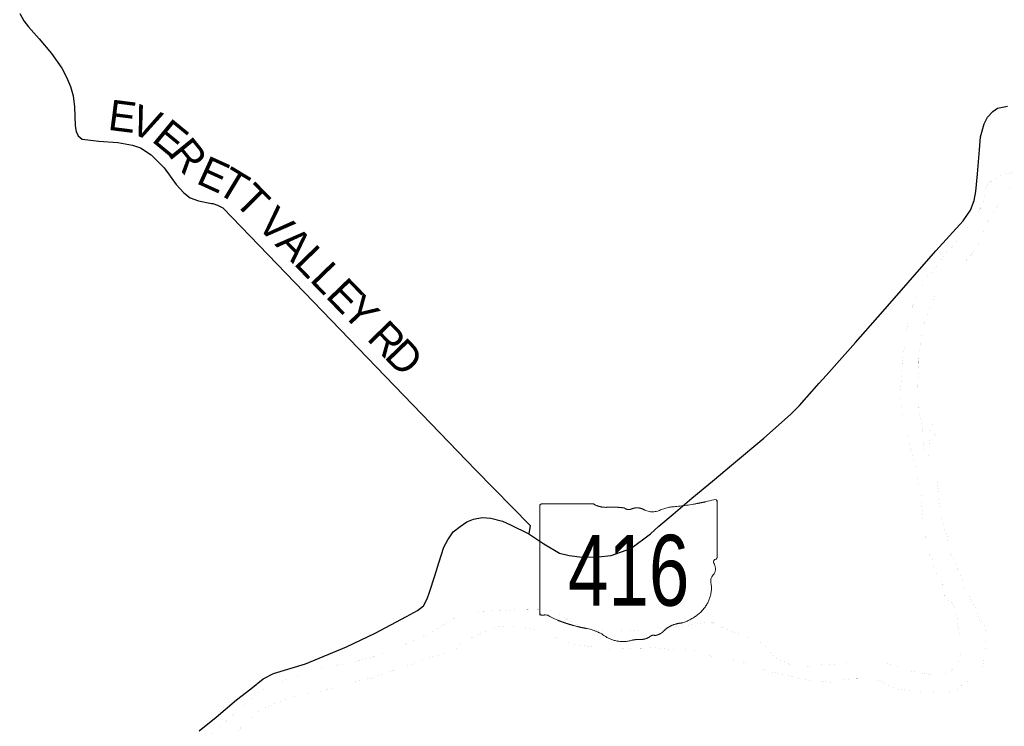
# Model space of a CAD drawing. Header units: feet. Extents: x 2045852 to 2423567, y 671180 to 1091522.
# Tile 20 of 101: x 2259529 to 2269205, y 865502 to 872447. Entities that reach past the tile are written whole.
import ezdxf
from ezdxf.enums import TextEntityAlignment as Align

# ---------------------------------------------------------------- set-up
doc = ezdxf.new("R2010")
doc.units = ezdxf.units.FT
doc.header["$MEASUREMENT"] = 0
doc.linetypes.add('stream', pattern=[1.4000000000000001, 0.7, -0.1, 0.1, -0.1, 0.1, -0.1, 0.1, -0.1])
for name, color, linetype in [('GM_X_County_Road', 3, 'Continuous'), ('GM_X_County_Road_Text', 3, 'Continuous'), ('GM_X_Major_River', 5, 'stream'), ('GM_X_State_Location', 7, 'Continuous'), ('GM_X_State_Route', 1, 'Continuous'), ('GM_X_State_Shield', 7, 'Continuous')]:
    doc.layers.add(name, color=color, linetype=linetype)
doc.styles.add('Style-font30', font='font30.shx')

# ---------------------------------------------------------------- blocks, each defined once
blk = doc.blocks.new('M1-H5_3')
at = {"layer": 'GM_X_State_Shield', "color": 7, "linetype": 'Continuous', "lineweight": 13}
blk.add_rational_spline([(889.4390935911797, 89.69038223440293), (889.4390935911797, 366.0598357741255), (889.4390935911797, 642.4292893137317), (889.3769862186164, 642.4785492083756), (889.314878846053, 642.5278091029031), (892.9458671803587, 662.8415611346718), (867.5289522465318, 660.0786262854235), (667.6522215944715, 605.3120232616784), (457.4751358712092, 588.1009573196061), (381.142079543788, 580.2281350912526), (315.0109858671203, 548.7294678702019), (239.6243802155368, 520.826647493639), (172.5468281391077, 560.0205441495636), (112.122217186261, 594.5433373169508), (47.26883031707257, 565.6169892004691), (7.101173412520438, 549.1714487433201), (-21.77728656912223, 576.9080659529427), (-109.8635618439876, 588.7173628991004), (-198.8398816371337, 582.50451212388), (-269.0186622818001, 581.4148347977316), (-324.0425160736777, 616.2795369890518), (-324.0222070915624, 616.2618003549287), (-324.0018981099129, 616.2440637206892), (-578.8160266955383, 616.2440637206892), (-833.6301552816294, 616.2440637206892), (-833.6533650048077, 616.2618135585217), (-833.6765747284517, 616.279563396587), (-853.6340349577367, 613.9987106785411), (-850.7829690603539, 598.0327424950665), (-850.7710303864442, 598.0481952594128), (-850.7590917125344, 598.0636480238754), (-850.7590917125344, 69.74619486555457), (-850.7590917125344, -458.5712582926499), (-850.7710298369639, -458.5896161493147), (-850.782967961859, -458.6079740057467), (-853.4524422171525, -473.7237433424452), (-834.7661196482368, -476.8177448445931), (-816.7378797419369, -477.4880566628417), (-798.998377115, -474.831182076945), (-764.406180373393, -473.2492137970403), (-747.2137879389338, -497.3151510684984), (-576.2301376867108, -574.9801368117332), (-384.4955590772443, -609.8331817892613), (-281.2476953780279, -630.6785924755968), (-203.1364150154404, -688.5761702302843), (-95.20187848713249, -759.2499493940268), (38.6757567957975, -727.9476660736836), (84.56602837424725, -713.7005991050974), (133.6518592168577, -716.6565868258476), (194.602922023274, -717.6975499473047), (237.2964109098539, -682.8815425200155), (256.5815701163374, -668.6705696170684), (280.4879233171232, -677.2850962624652), (333.9834502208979, -667.5044793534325), (366.7955689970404, -632.3171569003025), (435.4740791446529, -560.5153509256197), (548.1546995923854, -553.5741685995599), (885.8787403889, -442.7166353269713), (828.8618389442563, -154.2627927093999), (821.4743171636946, -105.6356546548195), (863.3848949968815, -69.92335421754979), (887.9763485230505, -15.77487364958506), (859.0883577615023, 36.99823405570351), (840.2569913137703, 62.74090832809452), (875.7270403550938, 71.93018069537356), (891.579521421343, 76.44698114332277), (889.3148808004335, 89.78684346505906), (889.2921904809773, 89.80645022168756), (889.2695001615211, 89.82605697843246), (889.3542968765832, 89.75821960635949), (889.4390935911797, 89.69038223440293)], [1, 1, 1, 1, 1, 0.6026794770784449, 1, 0.9935104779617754, 1, 0.9791826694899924, 1, 0.8617532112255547, 1, 0.8449144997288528, 1, 0.7809195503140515, 1, 0.9920032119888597, 1, 0.9411984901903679, 1, 1, 1, 1, 1, 1, 1, 0.7071067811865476, 1, 1, 1, 1, 1, 1, 1, 0.729277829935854, 1, 0.9933075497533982, 1, 0.8502449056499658, 1, 0.9892907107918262, 1, 0.9689039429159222, 1, 0.8846157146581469, 1, 0.9753137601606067, 1, 0.917850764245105, 1, 0.8343830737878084, 1, 0.9384812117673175, 1, 0.9129281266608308, 1, 0.7843599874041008, 1, 0.9058532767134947, 1, 0.9284320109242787, 1, 0.6266515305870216, 1, 0.7764297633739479, 1, 1, 1, 1, 1], degree=2, knots=[0, 0, 0, 0.02857142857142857, 0.02857142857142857, 0.05714285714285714, 0.05714285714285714, 0.08571428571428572, 0.08571428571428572, 0.1142857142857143, 0.1142857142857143, 0.1428571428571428, 0.1428571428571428, 0.1714285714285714, 0.1714285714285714, 0.2, 0.2, 0.2285714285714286, 0.2285714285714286, 0.2571428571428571, 0.2571428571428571, 0.2857142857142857, 0.2857142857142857, 0.3142857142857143, 0.3142857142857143, 0.3428571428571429, 0.3428571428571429, 0.3714285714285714, 0.3714285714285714, 0.4000000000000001, 0.4000000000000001, 0.4285714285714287, 0.4285714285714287, 0.4571428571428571, 0.4571428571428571, 0.4857142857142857, 0.4857142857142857, 0.5142857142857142, 0.5142857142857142, 0.5428571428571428, 0.5428571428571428, 0.5714285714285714, 0.5714285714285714, 0.6, 0.6, 0.6285714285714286, 0.6285714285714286, 0.6571428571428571, 0.6571428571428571, 0.6857142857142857, 0.6857142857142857, 0.7142857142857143, 0.7142857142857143, 0.7428571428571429, 0.7428571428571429, 0.7714285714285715, 0.7714285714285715, 0.8, 0.8, 0.8285714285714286, 0.8285714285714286, 0.8571428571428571, 0.8571428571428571, 0.8857142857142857, 0.8857142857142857, 0.9142857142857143, 0.9142857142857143, 0.9428571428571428, 0.9428571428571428, 0.9714285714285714, 0.9714285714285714, 1, 1, 1], dxfattribs=at)
at = {"layer": 'GM_X_State_Shield', "color": 7, "linetype": 'Continuous', "lineweight": 13, "style": 'Style-font30', "width": 0.7679984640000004}
blk.add_attdef('M1-H5_3_14436', text='', height=696.0951421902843, dxfattribs=at).set_placement((21.08239959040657, -384.0604357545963), align=Align.CENTER)

msp = doc.modelspace()

# ---------------------------------------------------------------- linework, layer by layer
at = {"layer": 'GM_X_County_Road', "flags": 128}
msp.add_lwpolyline([(2259528.550933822, 872508.4449796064), (2259569.180852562, 872434.6751271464), (2259613.690763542, 872376.9652425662), (2259718.720553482, 872259.6754771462), (2259842.000306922, 872114.4957675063), (2259941.240108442, 871971.1160542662), (2259988.010014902, 871881.3762337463), (2260028.779933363, 871791.5964133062), (2260053.549883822, 871699.6765971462), (2260068.449854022, 871591.6668131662), (2260073.989842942, 871405.4771855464), (2260082.469825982, 871347.4773015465), (2260102.829785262, 871305.5773853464), (2260141.129708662, 871271.8474528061), (2260305.389380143, 871253.1474902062), (2260491.599007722, 871240.6375152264), (2260635.888719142, 871215.7775649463), (2260714.188562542, 871186.3676237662), (2260820.798349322, 871119.1377582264), (2260947.938095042, 870989.9880165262), (2261067.347856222, 870828.7383390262), (2261142.077706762, 870745.2385060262), (2261204.527581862, 870695.6686051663), (2261284.797421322, 870668.2786599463), (2261413.337164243, 870641.8887127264), (2261425.097140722, 870641.3687137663), (2261473.257044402, 870625.7287450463), (2261523.516943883, 870598.0888003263), (2264010.021785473, 868020.0739378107), (2264546.970896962, 867475.5850453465), (2264531.030928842, 867394.1952081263)], dxfattribs=at)
at = {"layer": 'GM_X_Major_River', "ltscale": 0.333, "const_width": 0.18, "flags": 128}
for points in [[(2271313.389999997, 869455.73), (2271243.349999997, 869477.21), (2271179.249999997, 869504.74), (2271111.069999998, 869544.23), (2271048.919999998, 869579.77), (2270982.629999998, 869633.2899999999), (2270922.369999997, 869682.84), (2270865.979999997, 869748.4199999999), (2270803.659999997, 869805.96), (2270749.279999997, 869869.57), (2270692.899999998, 869933.14), (2270644.469999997, 870002.7899999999), (2270596.069999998, 870068.4299999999), (2270565.649999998, 870132.21), (2270531.189999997, 870201.96), (2270494.749999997, 870269.69), (2270466.369999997, 870329.47), (2270413.479999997, 870461.09), (2270373.019999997, 870532.7899999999), (2270342.579999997, 870598.57), (2270310.199999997, 870658.33), (2270255.799999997, 870723.9299999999), (2270193.489999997, 870781.48), (2270119.189999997, 870838.9199999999), (2270050.909999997, 870892.4299999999), (2269986.749999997, 870927.95), (2269916.629999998, 870961.44), (2269850.549999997, 870986.96), (2269778.679999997, 870986.4299999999), (2269712.849999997, 870977.95), (2269646.959999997, 870977.47), (2269577.099999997, 870974.96), (2269517.189999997, 870976.52), (2269445.349999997, 870972), (2269377.499999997, 870965.5), (2269309.699999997, 870955), (2269243.949999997, 870936.53), (2269174.179999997, 870920.02), (2269108.599999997, 870879.5399999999), (2269041.039999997, 870835.0499999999), (2269013.589999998, 870766.85), (2269009.969999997, 870716.82), (2268998.479999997, 870650.74), (2268965.039999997, 870582.49), (2268923.609999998, 870514.19), (2268876.149999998, 870451.84), (2268824.699999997, 870389.47), (2268773.289999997, 870321.1), (2268723.939999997, 870244.74), (2268656.529999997, 870180.25), (2268607.089999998, 870115.89), (2268569.599999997, 870055.62), (2268516.159999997, 869991.23), (2268462.689999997, 869932.84), (2268417.239999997, 869868.51), (2268377.759999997, 869806.23), (2268344.259999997, 869745.99), (2268320.779999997, 869681.82), (2268297.339999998, 869611.64), (2268279.889999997, 869541.52), (2268264.289999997, 869491.4099999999), (2268248.819999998, 869421.2899999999), (2268241.369999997, 869349.24), (2268218.409999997, 869213.07), (2268208.959999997, 869141), (2268201.479999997, 869072.95), (2268198.019999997, 869000.9199999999), (2268194.539999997, 868930.9), (2268190.939999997, 868878.88), (2268181.419999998, 868814.8099999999), (2268175.969999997, 868742.76), (2268186.429999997, 868676.84), (2268198.909999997, 868608.9299999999), (2268213.339999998, 868547.0399999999), (2268233.809999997, 868479.1799999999), (2268244.259999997, 868415.26), (2268258.749999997, 868345.35), (2268269.169999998, 868287.4299999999), (2268287.639999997, 868219.57), (2268300.009999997, 868165.65), (2268316.499999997, 868095.78), (2268336.979999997, 868025.9199999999), (2268347.429999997, 867964), (2268357.909999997, 867896.07), (2268376.359999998, 867830.21), (2268388.779999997, 867770.2999999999), (2268391.309999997, 867698.32), (2268397.809999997, 867628.36), (2268404.399999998, 867548.4099999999), (2268410.889999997, 867480.46), (2268421.259999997, 867428.53), (2268427.749999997, 867360.59), (2268424.239999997, 867294.5599999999), (2268444.699999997, 867226.71), (2268489.109999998, 867161.03), (2268505.469999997, 867109.15), (2268511.899999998, 867049.2), (2268554.309999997, 866983.5), (2268594.769999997, 866913.7999999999), (2268593.289999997, 866843.7899999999), (2268600.409999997, 866819.59)], [(2268815.359999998, 866870.38), (2268802.659999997, 866879.2999999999), (2268792.159999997, 866949.23), (2268757.749999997, 867012.97), (2268735.309999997, 867078.8099999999), (2268696.769999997, 867160.53), (2268670.359999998, 867222.34), (2268655.829999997, 867296.23), (2268643.339999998, 867366.14), (2268628.979999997, 867418.0399999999), (2268604.549999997, 867481.86), (2268586.149999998, 867539.73), (2268573.679999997, 867605.64), (2268567.189999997, 867673.59), (2268560.729999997, 867737.5499999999), (2268560.329999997, 867791.5399999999), (2268553.869999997, 867855.49), (2268545.369999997, 867925.4299999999), (2268540.949999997, 867983.4), (2268540.029999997, 868109.39), (2268533.499999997, 868181.35), (2268534.949999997, 868255.35), (2268532.439999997, 868325.34), (2268522.009999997, 868385.26), (2268521.259999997, 868487.25), (2268471.769999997, 868428.89), (2268476.229999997, 868366.9199999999), (2268472.739999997, 868298.9), (2268451.309999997, 868226.75), (2268461.789999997, 868158.83), (2268411.429999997, 868218.46), (2268407.059999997, 868270.4299999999), (2268422.599999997, 868328.5399999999), (2268406.139999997, 868394.4199999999), (2268393.709999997, 868456.33), (2268385.199999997, 868526.27), (2268366.739999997, 868594.14), (2268364.249999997, 868660.12), (2268355.769999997, 868728.0499999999), (2268357.309999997, 868790.07), (2268354.819999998, 868856.0599999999), (2268358.269999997, 868930.08), (2268363.799999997, 868992.12), (2268365.409999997, 869044.13), (2268364.929999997, 869110.12), (2268366.409999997, 869180.14), (2268375.949999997, 869240.21), (2268391.349999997, 869318.32), (2268398.859999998, 869382.37), (2268416.339999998, 869448.5), (2268439.799999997, 869516.6699999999), (2268474.999999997, 869616.9199999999), (2268496.499999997, 869679.08), (2268525.959999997, 869745.2999999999), (2268585.309999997, 869819.72), (2268630.769999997, 869882.0599999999), (2268688.249999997, 869940.47), (2268749.679999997, 870002.9199999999), (2268803.199999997, 870055.3099999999), (2268864.619999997, 870119.75), (2268902.179999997, 870170.03), (2268949.589999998, 870240.37), (2268973.169999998, 870290.5399999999), (2268998.639999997, 870356.73), (2269016.249999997, 870406.86), (2269047.699999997, 870473.09), (2269093.119999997, 870541.4199999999), (2269130.539999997, 870611.7), (2269161.979999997, 870679.9299999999), (2269203.419999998, 870746.23), (2269270.899999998, 870800.72), (2269344.749999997, 870805.26), (2269408.599999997, 870809.73), (2269472.469999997, 870812.2), (2269538.369999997, 870812.6799999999), (2269602.299999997, 870807.14), (2269666.279999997, 870795.61), (2269734.179999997, 870792.1), (2269806.069999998, 870790.63), (2269874.099999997, 870771.13), (2269940.329999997, 870725.61), (2269992.229999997, 870725.99), (2270054.259999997, 870708.45), (2270116.479999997, 870664.9), (2270138.919999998, 870599.07), (2270151.369999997, 870535.1599999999), (2270191.819999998, 870465.46), (2270218.249999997, 870401.65), (2270244.679999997, 870337.84), (2270261.179999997, 870265.97), (2270279.629999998, 870200.11), (2270300.099999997, 870132.25), (2270330.559999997, 870062.47), (2270364.999999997, 869994.73), (2270401.429999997, 869929), (2270445.819999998, 869865.32), (2270506.219999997, 869797.76), (2270568.559999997, 869738.22), (2270620.919999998, 869676.62), (2270677.219999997, 869623.03), (2270739.469999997, 869575.49)], [(2267760.339999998, 865964.22), (2267750.259999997, 865972.1), (2267887.959999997, 865973.84), (2267956.019999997, 865956.69), (2268026.249999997, 865925.5599999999), (2268090.559999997, 865888.34), (2268152.649999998, 865869.12), (2268216.599999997, 865861.9199999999), (2268284.569999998, 865852.78), (2268350.539999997, 865843.61), (2268416.459999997, 865838.45), (2268480.329999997, 865839.26), (2268550.219999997, 865836.15), (2268616.089999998, 865834.99), (2268683.839999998, 865843.86), (2268749.439999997, 865866.71), (2268806.669999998, 865921.49), (2268887.939999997, 865968.5599999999), (2268951.139999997, 866025.4199999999), (2268988.449999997, 866075.94), (2269003.609999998, 866144.19), (2269014.769999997, 866212.39), (2269017.929999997, 866282.48), (2269021.139999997, 866348.58), (2269022.379999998, 866412.65), (2269017.579999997, 866480.64), (2268968.919999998, 866544.07), (2268944.189999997, 866609.8099999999), (2268921.499999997, 866671.57), (2268880.829999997, 866735.1), (2268850.089999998, 866802.77), (2268815.359999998, 866870.38)], [(2268600.409999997, 866819.59), (2268633.139999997, 866751.95), (2268689.399999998, 866720.64), (2268718.149999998, 866652.95), (2268740.859999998, 866589.19), (2268743.609999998, 866525.1699999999), (2268754.349999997, 866461.26), (2268775.969999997, 866321.4299999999), (2268776.739999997, 866257.38), (2268773.639999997, 866181.28), (2268748.509999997, 866112.9), (2268687.409999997, 866048.0599999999), (2268623.829999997, 866023.24), (2268488.279999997, 866009.5), (2268422.289999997, 866020.6699999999), (2268352.299999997, 866031.78), (2268284.259999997, 866046.9299999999), (2268216.199999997, 866064.08), (2268148.019999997, 866091.24), (2268075.889999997, 866114.34), (2268007.949999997, 866121.48), (2267939.929999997, 866134.63), (2267872.089999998, 866133.77), (2267800.229999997, 866134.86), (2267664.529999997, 866133.15), (2267596.709999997, 866130.28), (2267527.079999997, 866111.38), (2267455.269999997, 866108.48), (2267387.319999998, 866115.63), (2267323.599999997, 866102.8099999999), (2267249.989999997, 866083.87), (2267182.069999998, 866089.02), (2267120.019999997, 866104.25), (2267055.859999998, 866129.46), (2266991.639999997, 866158.69), (2266925.359999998, 866193.88), (2266923.249999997, 866203.86)], [(2266923.249999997, 866203.86), (2266886.609999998, 866263.45), (2266824.139999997, 866314.71), (2266753.769999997, 866357.86), (2266681.669999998, 866378.97), (2266619.529999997, 866402.22), (2266569.399999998, 866421.61), (2266507.249999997, 866444.85), (2266457.159999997, 866462.24), (2266396.909999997, 866493.52), (2266336.689999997, 866522.7899999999), (2266270.859999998, 866519.97), (2266203.059999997, 866515.12), (2266129.379999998, 866502.19), (2266071.619999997, 866491.46), (2266019.759999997, 866488.82), (2265955.999999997, 866480.01), (2265882.239999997, 866473.1), (2265800.449999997, 866470.08), (2265728.639999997, 866467.19), (2265668.849999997, 866460.44), (2265611.119999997, 866447.71), (2265557.289999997, 866443.0399999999), (2265485.399999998, 866446.1599999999), (2265431.549999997, 866443.48), (2265355.769999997, 866438.5399999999), (2265299.899999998, 866437.85), (2265227.999999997, 866442.97), (2265162.029999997, 866452.1599999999), (2265095.889999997, 866475.36), (2265035.809999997, 866492.63), (2264969.579999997, 866523.84), (2264919.339999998, 866553.24), (2264853.009999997, 866592.46), (2264802.889999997, 866611.86), (2264736.689999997, 866641.07), (2264670.659999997, 866654.26), (2264604.809999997, 866653.45), (2264531.009999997, 866650.5399999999), (2264457.169999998, 866649.61), (2264383.369999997, 866646.7), (2264319.559999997, 866641.9099999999), (2264249.769999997, 866637.0499999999), (2264185.849999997, 866642.26), (2264120.069999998, 866635.45), (2264050.249999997, 866632.58), (2263984.539999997, 866619.75), (2263914.969999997, 866596.87), (2263847.299999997, 866580.03), (2263783.689999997, 866559.22), (2263716.389999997, 866512.35), (2263648.989999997, 866473.48), (2263579.629999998, 866432.59), (2263512.209999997, 866395.72), (2263434.699999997, 866368.74), (2263371.249999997, 866333.9199999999), (2263301.789999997, 866301.02), (2263234.269999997, 866272.1599999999), (2263176.739999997, 866243.4199999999), (2263125.099999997, 866222.77), (2263053.489999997, 866201.86), (2262989.879999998, 866181.0499999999), (2262918.229999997, 866164.14), (2262862.549999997, 866147.4299999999), (2262784.909999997, 866130.45)], [(2263264.419999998, 866086.38), (2263328.129999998, 866099.19), (2263381.839999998, 866113.87), (2263447.379999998, 866140.7), (2263511.029999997, 866159.51), (2263576.589999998, 866184.35), (2263646.319999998, 866195.22), (2263701.919999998, 866217.9299999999), (2263769.589999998, 866234.77), (2263830.919999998, 866279.58), (2263902.009999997, 866342.51), (2263977.409999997, 866379.47), (2264046.869999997, 866412.35), (2264110.519999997, 866431.1599999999), (2264164.129999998, 866453.84), (2264245.609999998, 866482.87), (2264317.379999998, 866489.76), (2264391.309999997, 866482.6699999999), (2264459.179999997, 866481.51), (2264521.119999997, 866474.26), (2264585.199999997, 866457.0399999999), (2264639.259999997, 866441.69), (2264701.439999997, 866416.45), (2264767.679999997, 866383.23), (2264835.889999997, 866354.0499999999), (2264908.059999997, 866326.9199999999), (2264980.109999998, 866309.7999999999), (2265050.119999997, 866296.65), (2265114.059999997, 866289.44), (2265182.079999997, 866276.26), (2265247.999999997, 866271.08), (2265309.999999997, 866259.83), (2265385.799999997, 866262.77), (2265453.649999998, 866263.61), (2265527.449999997, 866266.52), (2265583.279999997, 866271.22), (2265647.159999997, 866270.02), (2265703.009999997, 866272.71), (2265766.839999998, 866275.5), (2265834.799999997, 866266.33), (2265898.729999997, 866261.13), (2265968.649999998, 866255.99), (2266044.499999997, 866254.94), (2266120.379999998, 866251.87), (2266188.379999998, 866238.71), (2266250.509999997, 866217.47), (2266314.669999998, 866192.24), (2266384.769999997, 866171.1), (2266448.649999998, 866169.89), (2266520.579999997, 866162.7899999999), (2266584.659999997, 866145.58), (2266656.699999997, 866128.47), (2266718.779999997, 866111.22), (2266785.039999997, 866078.02), (2266841.139999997, 866058.71), (2266901.299999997, 866035.45), (2266977.269999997, 866024.4), (2267037.269999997, 866013.14), (2267109.379999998, 865992.03), (2267173.419999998, 865976.82), (2267239.389999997, 865967.64), (2267289.419999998, 865956.27), (2267341.379999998, 865950.9099999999), (2267413.289999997, 865945.8099999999), (2267479.279999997, 865934.64), (2267549.079999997, 865939.53), (2267618.709999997, 865958.4199999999), (2267692.489999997, 865963.35), (2267760.339999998, 865964.22)], [(2262784.909999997, 866130.45), (2262727.189999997, 866117.71), (2262655.489999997, 866104.8099999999), (2262581.899999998, 866083.86), (2262508.229999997, 866068.9299999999), (2262456.419999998, 866062.28), (2262390.709999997, 866049.45), (2262329.089999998, 866028.65), (2262261.569999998, 865999.78), (2262205.849999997, 865987.07), (2262152.229999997, 865964.37), (2262072.789999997, 865931.35), (2262005.249999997, 865904.47), (2261953.609999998, 865883.7999999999), (2261880.289999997, 865838.84), (2261815.109999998, 865781.97), (2261755.809999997, 865733.1799999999), (2261692.569999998, 865680.34), (2261633.399999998, 865621.5399999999), (2261580.109999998, 865570.82), (2261510.889999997, 865517.9), (2261445.749999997, 865457.03), (2261378.589999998, 865398.12), (2261315.369999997, 865343.27), (2261246.129999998, 865292.35), (2261184.909999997, 865237.53), (2261125.729999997, 865178.73), (2261062.609999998, 865115.87), (2261001.489999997, 865053.0399999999), (2260954.189999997, 865002.39), (2260908.879999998, 864951.78), (2260867.739999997, 864887.19), (2260830.619999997, 864820.6699999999), (2260809.449999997, 864754.34), (2260792.269999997, 864688.07), (2260772.909999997, 864637.78), (2260749.659999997, 864579.4299999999), (2260738.489999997, 864511.23), (2260743.219999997, 864449.24), (2260752.029999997, 864379.2999999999), (2260764.889999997, 864305.4), (2260783.629999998, 864239.58), (2260808.379999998, 864171.84), (2260809.129999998, 864109.7999999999), (2260805.919999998, 864043.7), (2260814.509999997, 863991.77), (2260823.309999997, 863923.82), (2260820.079999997, 863859.73), (2260828.699999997, 863805.7999999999), (2260841.579999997, 863729.89), (2260850.279999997, 863669.95), (2260871.059999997, 863600.1599999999), (2260897.859999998, 863528.44), (2260948.429999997, 863471.03), (2261014.979999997, 863413.83), (2261079.309999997, 863374.62), (2261129.599999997, 863341.24), (2261197.799999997, 863312.08), (2261264.019999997, 863282.89), (2261332.069999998, 863265.75), (2261392.389999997, 863228.47), (2261460.709999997, 863189.32), (2261524.969999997, 863156.1), (2261593.469999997, 863102.9199999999), (2261656.039999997, 863043.6699999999), (2261708.709999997, 862978.28), (2261775.219999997, 862923.07), (2261825.919999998, 862855.65), (2261868.539999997, 862796.14), (2261901.299999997, 862726.49), (2261933.989999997, 862662.86), (2261966.649999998, 862601.22), (2262009.389999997, 862531.69), (2262040.149999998, 862462.03), (2262070.859999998, 862396.36), (2262111.629999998, 862324.8099999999), (2262150.449999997, 862249.24), (2262179.109999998, 862189.5499999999), (2262209.819999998, 862123.87), (2262234.569999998, 862056.13), (2262255.309999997, 861990.34), (2262278.089999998, 861920.57), (2262304.839999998, 861852.84), (2262347.549999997, 861785.33), (2262380.219999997, 861723.6799999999), (2262422.879999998, 861660.1599999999), (2262461.649999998, 861588.59), (2262498.399999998, 861519), (2262531.089999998, 861455.35), (2262575.819999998, 861385.86), (2262624.479999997, 861322.4099999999), (2262677.119999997, 861259.01), (2262737.689999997, 861199.73), (2262806.199999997, 861144.53), (2262870.459999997, 861111.32), (2262936.789999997, 861072.11), (2263004.989999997, 861042.94), (2263075.279999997, 861005.7899999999), (2263137.449999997, 860980.5399999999), (2263201.949999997, 860927.2999999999), (2263222.159999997, 860905.5399999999)], [(2263252.019999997, 861080.0499999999), (2263231.949999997, 861089.82), (2263163.609999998, 861131), (2263095.289999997, 861170.1699999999), (2263026.779999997, 861225.37), (2262964.269999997, 861278.63), (2262899.679999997, 861339.87), (2262860.939999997, 861409.45), (2262830.319999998, 861467.12), (2262807.719999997, 861520.88), (2262772.969999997, 861590.5), (2262750.409999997, 861642.26), (2262721.819999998, 861695.94), (2262677.029999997, 861771.45), (2262624.349999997, 861836.85), (2262581.529999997, 861914.37), (2262562.779999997, 861980.19), (2262531.969999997, 862053.87), (2262505.219999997, 862121.59), (2262474.549999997, 862183.26), (2262437.849999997, 862248.85), (2262417.209999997, 862306.64), (2262382.469999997, 862374.26), (2262359.809999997, 862434.03), (2262339.139999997, 862493.82), (2262310.569999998, 862547.5), (2262279.799999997, 862617.1799999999), (2262255.209999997, 862670.9099999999), (2262222.519999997, 862734.5599999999), (2262179.859999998, 862798.08), (2262139.189999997, 862861.61), (2262096.519999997, 862925.13), (2262027.989999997, 862982.32), (2261971.349999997, 863045.65), (2261914.779999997, 863102.98), (2261846.329999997, 863154.1599999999), (2261784.039999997, 863189.4099999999), (2261717.379999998, 863256.62), (2261650.959999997, 863303.82), (2261582.439999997, 863359), (2261532.169999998, 863390.39), (2261471.899999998, 863423.6599999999), (2261405.699999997, 863452.83), (2261337.659999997, 863467.98), (2261287.549999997, 863485.37), (2261223.319999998, 863516.57), (2261155.039999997, 863551.74), (2261096.459999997, 863611.0399999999), (2261055.789999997, 863674.57), (2261036.999999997, 863744.39), (2261022.169999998, 863816.26), (2261017.399999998, 863882.26), (2261006.709999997, 863942.1699999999), (2260981.999999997, 864005.9099999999), (2260971.139999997, 864079.83), (2260966.409999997, 864141.83), (2260965.609999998, 864209.88), (2260953.009999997, 864261.76), (2260936.309999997, 864323.6), (2260929.489999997, 864393.5599999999), (2260926.689999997, 864461.59), (2260915.909999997, 864529.51), (2260921.109999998, 864595.64), (2260940.249999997, 864663.9299999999), (2260977.339999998, 864734.47), (2261022.399999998, 864805.1), (2261085.609999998, 864859.95), (2261138.699999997, 864926.6799999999), (2261211.799999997, 864989.6599999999), (2261266.939999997, 865052.4199999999), (2261323.979999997, 865123.2), (2261393.179999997, 865178.13), (2261452.289999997, 865242.9299999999), (2261513.339999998, 865311.76), (2261576.509999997, 865370.61), (2261641.789999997, 865419.48), (2261698.899999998, 865484.25), (2261756.099999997, 865541.02), (2261817.319999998, 865595.84), (2261886.519999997, 865650.76), (2261961.869999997, 865691.75), (2262031.359999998, 865722.65), (2262104.829999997, 865753.6), (2262174.299999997, 865786.51), (2262236.019999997, 865799.2999999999), (2262307.809999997, 865804.19), (2262385.329999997, 865831.2), (2262453.199999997, 865830.0499999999), (2262518.799999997, 865850.89), (2262584.399999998, 865873.73), (2262648.079999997, 865888.5399999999), (2262715.669999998, 865911.4), (2262767.319999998, 865932.07), (2262832.999999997, 865946.89), (2262900.719999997, 865957.75), (2262952.469999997, 865970.4099999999), (2263004.249999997, 865979.0499999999), (2263077.729999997, 866010), (2263131.459999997, 866022.6799999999), (2263197.009999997, 866049.52), (2263264.419999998, 866086.38)]]:
    msp.add_lwpolyline(points, dxfattribs=at)
at = {"layer": 'GM_X_State_Route', "flags": 128}
msp.add_lwpolyline([(2261291.997406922, 865457.3890817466), (2261460.827069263, 865591.2688139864), (2261660.786669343, 865761.8684727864), (2261800.186390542, 865871.0682543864), (2261919.856151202, 865969.8080569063), (2262022.575945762, 866022.1379522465), (2262336.657416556, 866117.2380940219), (2262739.944511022, 866282.2874319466), (2263020.623949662, 866416.6071633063), (2263328.593333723, 866581.5468334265), (2263437.113116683, 866641.9967125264), (2263496.082998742, 866685.3266258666), (2263532.462925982, 866756.1864841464), (2263556.982876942, 866820.7763549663), (2263609.732771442, 866981.9960325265), (2263649.192692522, 867108.8557788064), (2263698.102594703, 867263.9054687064), (2263736.642517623, 867336.7053231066), (2263787.082416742, 867413.7351690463), (2263855.982278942, 867467.1050623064), (2263923.052144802, 867512.4449716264), (2263988.472013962, 867539.7349170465), (2264072.111846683, 867555.3748857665), (2264160.181670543, 867549.0848983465), (2264272.741445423, 867517.2549620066), (2264353.371284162, 867482.7950309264), (2264531.030928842, 867394.1952081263), (2264680.900629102, 867295.0454064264), (2264832.610325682, 867203.9355886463), (2264929.020132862, 867179.7956369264), (2265055.249880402, 867164.2356680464), (2265213.089564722, 867167.3156618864), (2265342.739305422, 867181.8456328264), (2265535.268920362, 867249.6354972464), (2265728.308534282, 867393.4952095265), (2265810.758369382, 867469.1450582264), (2265950.378090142, 867585.9448246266), (2266133.137724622, 867743.6245092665), (2266335.697319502, 867911.6841731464), (2266544.126902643, 868085.8738247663), (2266841.006308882, 868335.8633247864), (2267102.275786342, 868567.1428622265), (2267192.455605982, 868656.9726825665), (2267386.735118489, 868874.464908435), (2267454.505081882, 868950.3320958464), (2267741.894507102, 869276.2214440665), (2268009.733971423, 869579.7208370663), (2268510.182970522, 870150.0096964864), (2268532.099909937, 870174.232566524), (2268799.692391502, 870469.9790565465), (2268873.562243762, 870575.5088454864), (2268909.662171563, 870670.2886559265), (2268923.912143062, 870758.6284792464), (2268942.492105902, 870931.1181342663), (2268959.762071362, 871169.6176572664), (2268971.262048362, 871295.9374046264), (2269006.741977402, 871422.7271510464), (2269038.918791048, 871488.7703633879), (2269093.637273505, 871543.6688574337), (2269139.601711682, 871577.4768415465), (2269237.161516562, 871597.4268016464)], dxfattribs=at)

# ---------------------------------------------------------------- block references
at = {"layer": 'GM_X_State_Shield', "color": 7, "linetype": 'Continuous', "lineweight": 13}
ref = msp.add_blockref('M1-H5_3', (2265492.13441889, 867071.9654515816), dxfattribs=at)
ref.add_attrib('M1-H5_3_27656', '416', dxfattribs={"linetype": 'Continuous', "height": 696.0951421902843, "style": 'Style-font30', "width": 0.7679984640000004}).set_placement((2265513.216818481, 866687.905015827), align=Align.CENTER)

# ---------------------------------------------------------------- texts
at = {"layer": 'GM_X_County_Road_Text', "style": 'Style-font30'}
for s, rotation, p in [('E', 352.746342, (2260387.809211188, 871366.3265864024)), ('V', 338.436022, (2260591.271598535, 871342.9103133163)), ('E', 320.520927, (2260815.521975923, 871258.4208394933)), ('R', 309.122452, (2260977.61901033, 871126.9239250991)), ('E', 335.59234, (2261251.884647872, 870844.1466436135)), ('T', 328.803257, (2261447.929973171, 870755.7919242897)), ('T', 314.663635, (2261624.551068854, 870651.6487026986)), ('V', 314.095856, (2261846.045744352, 870426.2552043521)), ('A', 314.101685, (2262029.776339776, 870236.6330110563)), ('L', 314.101505, (2262213.50114669, 870047.0503604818)), ('L', 314.104374, (2262369.668467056, 869885.8811250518)), ('E', 314.099957, (2262525.845549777, 869724.7526980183)), ('Y', 314.101685, (2262682.011770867, 869563.6013781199)), ('R', 314.100262, (2262930.037443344, 869307.6701679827)), ('D', 314.099033, (2263101.491648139, 869130.7274161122))]:
    msp.add_text(s, height=300, rotation=rotation, dxfattribs=at).set_placement(p)
at = {"layer": 'GM_X_State_Location', "style": 'Style-font30'}
for s, p in [('s', (2265492.134428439, 867071.9654515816)), ('r', (2265492.13441889, 867071.9654515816))]:
    msp.add_text(s, height=8.333333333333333e-05, dxfattribs=at).set_placement(p, align=Align.MIDDLE_CENTER)
msp.add_text('416', height=8.333333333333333e-05, rotation=1e-05, dxfattribs=at).set_placement((2265138.803811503, 866998.7071893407))

doc.saveas('drawing.dxf')
